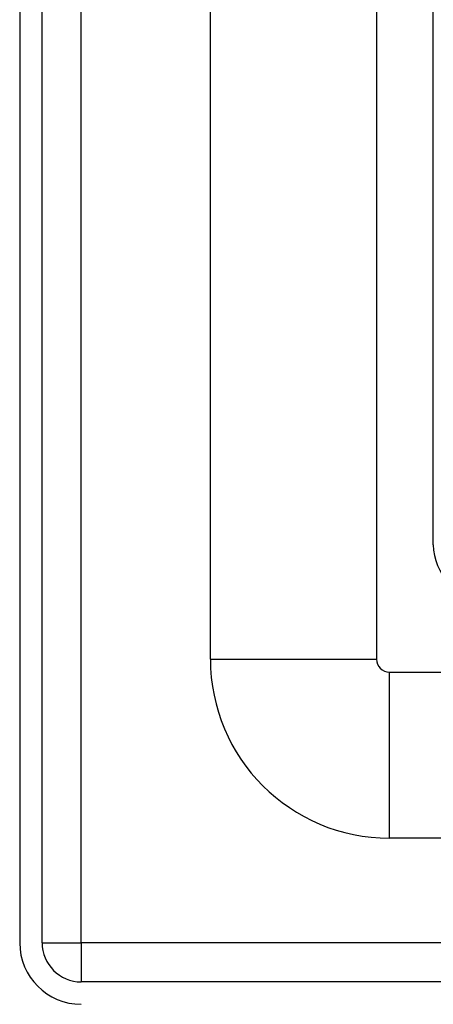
# Model space of a CAD drawing. Header units: inches. Extents: x 2.8 to 80.3, y 4.6 to 43.1.
# Tile 2 of 83: x 2.8 to 3.8, y 13 to 15.3. Entities that reach past the tile are written whole.
import ezdxf

# ---------------------------------------------------------------- set-up
doc = ezdxf.new("R2010")
doc.units = ezdxf.units.IN
doc.header["$MEASUREMENT"] = 0
doc.layers.add('Visible Edges(ANSI)', color=7, linetype='Continuous', lineweight=25)
doc.layers.add('Visible Tangent Edges(ANSI)', color=7, linetype='Continuous', lineweight=25)

msp = doc.modelspace()

# ---------------------------------------------------------------- linework, layer by layer
at = {"layer": 'Visible Edges(ANSI)'}
for p, q in [((2.8021, 32.6239), (2.8021, 13.1129)), ((2.8551, 13.1129), (2.8551, 32.6239)), ((3.2541, 13.7853), (3.2541, 16.834)), ((3.6478, 16.833), (3.6478, 13.7853)), ((3.7826, 14.0559), (3.7826, 16.5379)), ((3.6788, 13.7543), (17.823, 13.7543)), ((17.823, 13.3606), (3.6788, 13.3606)), ((18.5741, 13.0199), (2.9481, 13.0199))]:
    msp.add_line(p, q, dxfattribs=at)
for centre, radius in [((3.9076, 14.0559), 0.125), ((3.6788, 13.7853), 0.4247), ((3.6788, 13.7853), 0.031), ((2.9481, 13.1129), 0.146), ((2.9481, 13.1129), 0.093)]:
    msp.add_arc(centre, radius, 180, 270, dxfattribs=at)
at = {"layer": 'Visible Tangent Edges(ANSI)'}
for p, q in [((2.9481, 13.1129), (2.9481, 32.6239)), ((3.2541, 13.7853), (3.6478, 13.7853)), ((3.6788, 13.3606), (3.6788, 13.7543)), ((2.8551, 13.1129), (2.9481, 13.1129)), ((2.9481, 13.1129), (2.9481, 13.0199)), ((18.5741, 13.1129), (2.9481, 13.1129))]:
    msp.add_line(p, q, dxfattribs=at)

doc.saveas('drawing.dxf')
